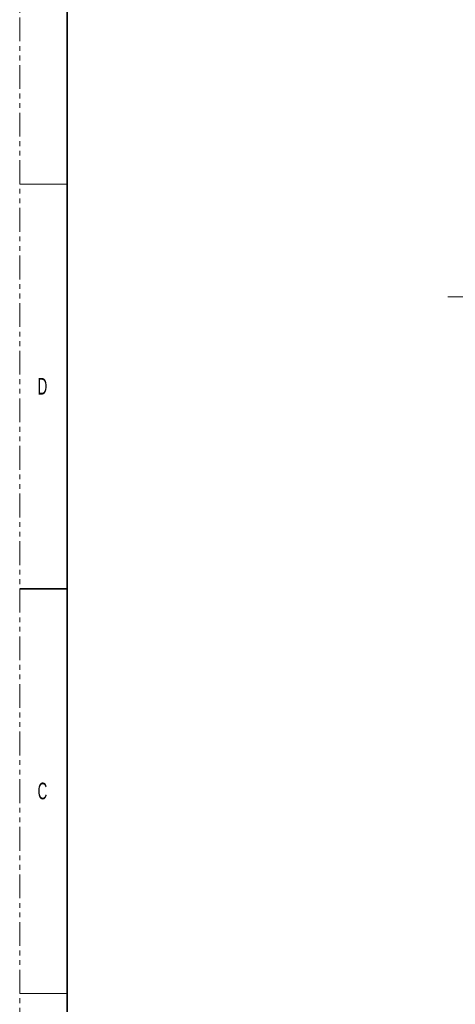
# Model space of a CAD drawing. Header units: millimetres. Extents: x 0 to 1118, y 0 to 864.
# Tile 10 of 96: x 0 to 116, y 213 to 476. Entities that reach past the tile are written whole.
import ezdxf

# ---------------------------------------------------------------- set-up
doc = ezdxf.new("R2010")
doc.units = ezdxf.units.MM
doc.linetypes.add('CENTERX2', pattern=[20.32, 12.7, -2.54, 2.54, -2.54])
doc.linetypes.add('PHANTOM', pattern=[12.7, 6.35, -1.27, 1.27, -1.27, 1.27, -1.27])
doc.layers.add('ALPHAREV', color=7, linetype='Continuous', lineweight=25)
doc.styles.add('SLDTEXTSTYLE1', font='TXT', dxfattribs={"width": 0.6})

msp = doc.modelspace()

# ---------------------------------------------------------------- linework, layer by layer
at = {"color": 7, "linetype": 'PHANTOM', "lineweight": 18}
msp.add_line((0, 0), (0, 863.6), dxfattribs=at)
at = {"color": 7, "linetype": 'Continuous', "lineweight": 35}
for p, q in [((12.7, 838.2), (12.7, 25.4)), ((0, 323.85), (12.7, 323.85))]:
    msp.add_line(p, q, dxfattribs=at)
at = {"color": 7, "linetype": 'Continuous', "lineweight": 18}
for p, q in [((0, 431.8), (12.7, 431.8)), ((0, 215.9), (12.7, 215.9))]:
    msp.add_line(p, q, dxfattribs=at)
at = {"layer": 'ALPHAREV', "linetype": 'CENTERX2', "lineweight": 18}
msp.add_line((114.35, 401.75), (320.31, 401.75), dxfattribs=at)

# ---------------------------------------------------------------- texts
at = {"color": 7, "linetype": 'Continuous', "lineweight": 0, "char_height": 4.45, "attachment_point": 1, "style": 'SLDTEXTSTYLE1'}
for s, insert in [('D', (4.79, 380.1)), ('C', (4.79, 272.15))]:
    msp.add_mtext(s, dxfattribs=dict(at, insert=insert))

doc.saveas('drawing.dxf')
